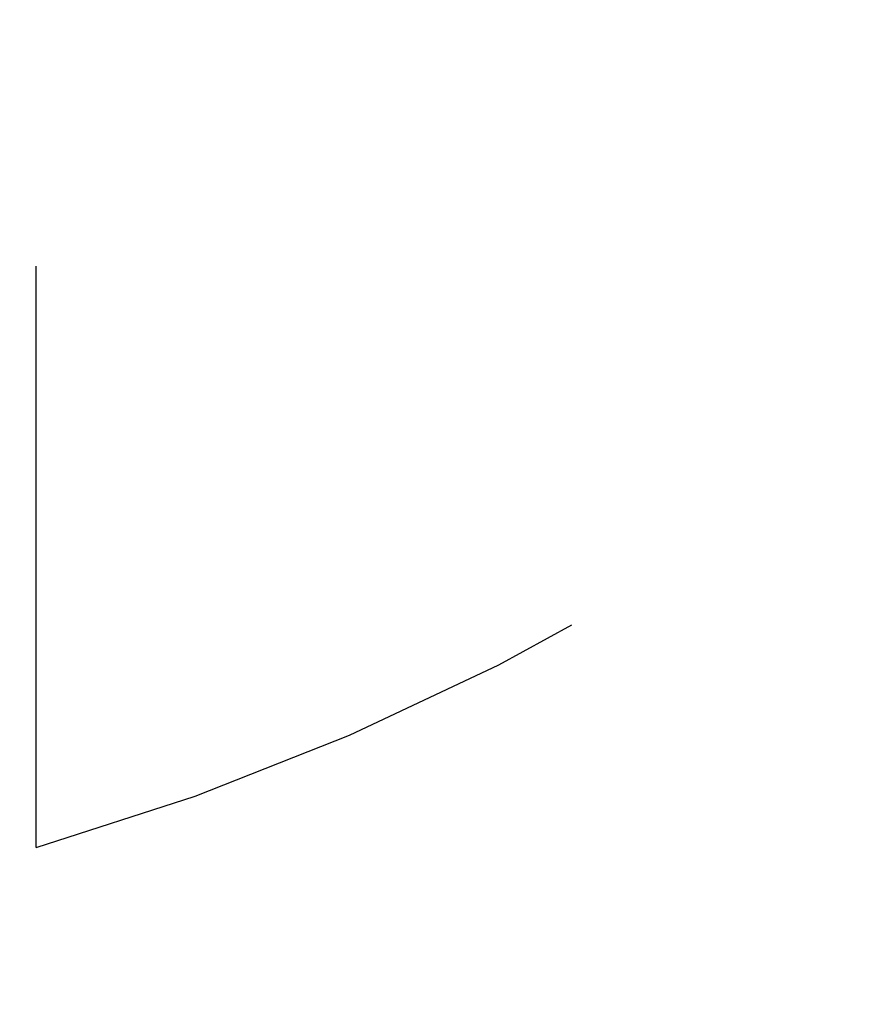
# Model space of a CAD drawing. Header units: millimetres. Extents: x 131 to 322, y 170 to 312.
# Tile 8 of 48: x 223.15 to 227.54, y 227.14 to 232.35. Entities that reach past the tile are written whole.
import ezdxf

# ---------------------------------------------------------------- set-up
doc = ezdxf.new("R2010")
doc.units = ezdxf.units.MM
doc.header["$LTSCALE"] = 30.734
doc.linetypes.add('HIDDEN', pattern=[0.2, 0.1, -0.1])
doc.layers.add('KONSTR_EL', color=7, linetype='CONTINUOUS')

msp = doc.modelspace()

# ---------------------------------------------------------------- linework, layer by layer
at = {"layer": 'KONSTR_EL', "color": 8, "linetype": 'HIDDEN'}
msp.add_line((223.2335, 227.9706), (223.2335, 237.3851), dxfattribs=at)
for radius in [27.5, 22, 16.5]:
    msp.add_circle((219.4335, 241.1851), radius, dxfattribs=at)
for radius, start, end in [(13.8, 0, 270), (13.75, 286.04329, 343.95671)]:
    msp.add_arc((219.4335, 241.1851), radius, start, end, dxfattribs=at)

doc.saveas('drawing.dxf')
